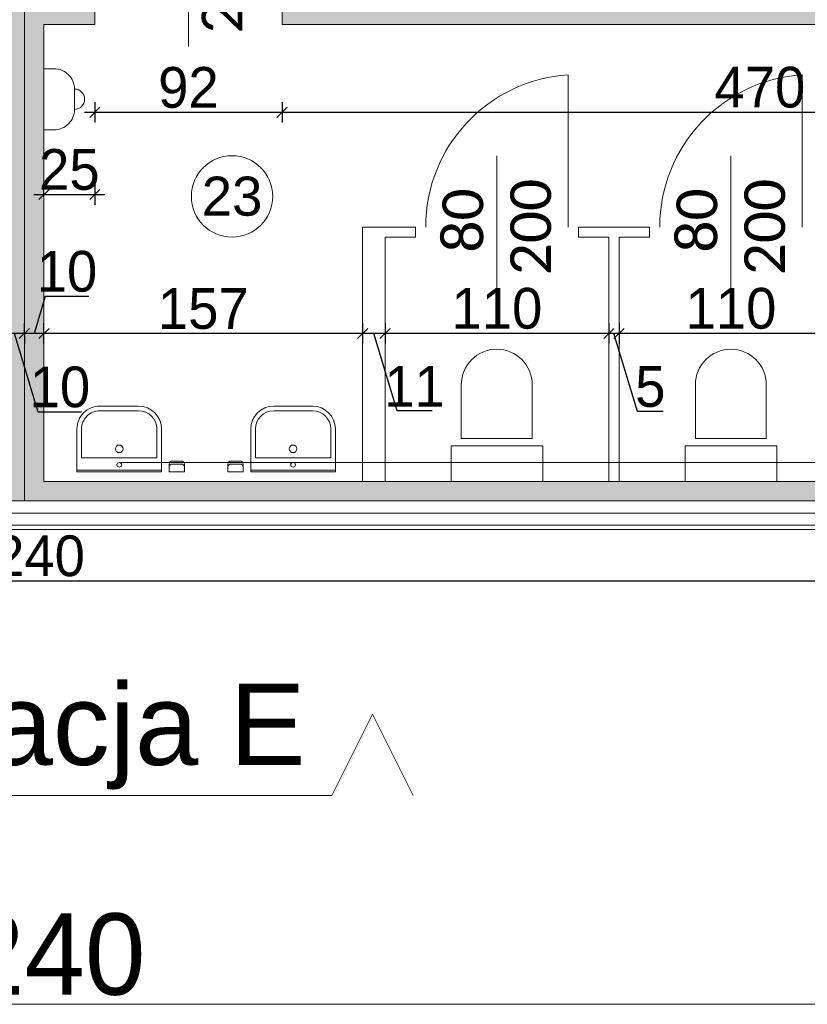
# Model space of a CAD drawing. Header units: millimetres. Extents: x 1962 to 3194, y -795 to -219.
# Tile 134 of 256: x 2521.63 to 2525.5, y -556.38 to -551.54. Entities that reach past the tile are written whole.
import ezdxf

# ---------------------------------------------------------------- set-up
doc = ezdxf.new("R2010")
doc.units = ezdxf.units.MM
doc.layers.get('0').update_dxf_attribs({"lineweight": 5})
doc.layers.get('Defpoints').update_dxf_attribs({"lineweight": 9})
for name, color, linetype, lineweight in [('A_hatch nawierzchnia', 253, 'Continuous', 9), ('A_obiekty kontenery', 152, 'Continuous', 9), ('A_obiekty kontenery elewacja', 62, 'Continuous', 9), ('A_obiekty kontenery izolacja', 213, 'BATTING', 9), ('A_obiekty kontenery opisy', 142, 'Continuous', 9), ('A_wymiary detale', 82, 'Continuous', 9), ('A_wyposażenie armatura sanitarna', 132, 'Continuous', 9), ('A_wyposażenie kanalizacja', 32, 'Continuous', 9), ('A_wyposażenie przegrody wew.', 143, 'Continuous', 9), ('A_wyposażenie stolarka', 16, 'Continuous', 9)]:
    doc.layers.add(name, color=color, linetype=linetype, lineweight=lineweight)
doc.styles.get("Standard").update_dxf_attribs({"font": 'arial.ttf'})
doc.styles.add('wymiary pzt', font='txt')
doc.linetypes.add('BATTING', pattern='A,0.00254,-2.54,[134,ltypeshp.shx,S=2.54,R=0,X=-2.54,Y=0],-5.08,[134,ltypeshp.shx,S=2.54,R=180,X=2.54,Y=0],-2.54', length=10.16254)
doc.dimstyles.new('wymiary detale', dxfattribs={"dimtxt": 0.2, "dimasz": 0.05, "dimexe": 0.05, "dimexo": 0, "dimgap": 0.02, "dimtad": 1, "dimdec": 0, "dimlfac": 100, "dimzin": 0, "dimtxsty": 'wymiary pzt', "dimblk": 'OBLIQUE', "dimcen": 0.1, "dimdle": 0.05, "dimadec": 1, "dimazin": 0, "dimtfac": 1, "dimtmove": 0, "dimatfit": 3, "dimfxl": 0, "dimarcsym": 0})

# ---------------------------------------------------------------- blocks, each defined once
blk = doc.blocks.new('zw$6F2B')
at = {"layer": 'A_wyposażenie armatura sanitarna'}
blk.add_lwpolyline([(0.1735, 0.21), (0.1735, 0.475, 1), (-0.175, 0.475), (-0.175, 0.21)], format="xyb", close=True, dxfattribs=at)
blk.add_lwpolyline([(-0.225, 0.175), (0.225, 0.175), (0.225, 0), (-0.225, 0)], close=True, dxfattribs=at)
blk = doc.blocks.new('zw$281D')
at = {"layer": 'A_wyposażenie armatura sanitarna'}
for p, q in [((-0.3203, -0.0375), (-0.3203, 0)), ((-0.3203, 0), (-0.2453, 0)), ((-0.2453, -0.0375), (-0.2453, 0)), ((0.2078, 0), (-0.2078, 0)), ((-0.2078, -0.21), (-0.2078, 0)), ((0.2078, -0.21), (0.2078, 0)), ((-0.3053, -0.0375), (-0.2603, -0.0375)), ((0.2078, -0.0075), (-0.2078, -0.0075)), ((-0.3053, -0.0525), (-0.2603, -0.0525)), ((0.1853, -0.0675), (-0.1853, -0.0675)), ((-0.1853, -0.21), (-0.1853, -0.0675)), ((0.1853, -0.21), (0.1853, -0.0675)), ((0.0953, -0.3), (-0.0953, -0.3)), ((0.0953, -0.3225), (-0.0953, -0.3225))]:
    blk.add_line(p, q, dxfattribs=at)
for centre, radius in [((0, -0.0338), 0.0112), ((0, -0.1125), 0.0188)]:
    blk.add_circle(centre, radius, dxfattribs=at)
for centre, radius, start, end in [((-0.3053, -0.0225), 0.015, 180, 270), ((-0.3053, -0.0375), 0.015, 180, 270), ((-0.2603, -0.0225), 0.015, 270, 0), ((-0.2603, -0.0375), 0.015, 270, 0), ((-0.0953, -0.21), 0.1125, 180, 270), ((-0.0953, -0.21), 0.09, 180, 270), ((0.0953, -0.21), 0.1125, 270, 0), ((0.0953, -0.21), 0.09, 270, 0)]:
    blk.add_arc(centre, radius, start, end, dxfattribs=at)
blk = doc.blocks.new('zw$F7BA')
at = {"layer": 'A_wyposażenie stolarka'}
blk.add_line((0.46, -0.3), (0.46, 0.3), dxfattribs=at)
at = {"layer": 'A_wyposażenie stolarka', "const_width": 0.01}
blk.add_lwpolyline([(0.06, 0), (0.06, 0.8)], dxfattribs=at)
at = {"layer": 'A_wyposażenie stolarka'}
for points in [[(0.06, -0.096), (0, -0.096), (0, 0), (0.06, 0)], [(0.92, -0.096), (0.86, -0.096), (0.86, 0), (0.92, 0)]]:
    blk.add_lwpolyline(points, close=True, dxfattribs=at)
blk.add_arc((0.06, 0), 0.8, 0, 90, dxfattribs=at)
at = {"layer": 'A_wyposażenie stolarka', "insert": (0.46, 0), "char_height": 0.2, "width": 0.488349, "attachment_point": 5, "rotation": 90, "style": 'wymiary pzt'}
blk.add_mtext('{\\fCalibri|b0|i0|c238|p34;\\W0.90929; }{\\fCalibri|b0|i0|c238|p34;80}\\P{\\fCalibri|b0|i0|c238|p34;200}', dxfattribs=at)
blk = doc.blocks.new('zw$7514')
at = {"layer": 'A_wyposażenie stolarka'}
for p, q in [((-0.05, 0), (-0.05, 0.7483)), ((-0.4, -0.35), (-0.4, 0.35))]:
    blk.add_line(p, q, dxfattribs=at)
blk.add_arc((0, 0), 0.75, 93.8226, 180, dxfattribs=at)
at = {"layer": 'A_wyposażenie stolarka', "insert": (-0.4, 0), "char_height": 0.2, "width": 0.488349, "attachment_point": 5, "rotation": 90, "style": 'wymiary pzt'}
blk.add_mtext('{\\fCalibri|b0|i0|c238|p34;\\W0.90929; }{\\fCalibri|b0|i0|c238|p34;80}\\P{\\fCalibri|b0|i0|c238|p34;200}', dxfattribs=at)
blk = doc.blocks.new('zw$184B')
at = {"layer": 'A_wyposażenie armatura sanitarna'}
blk.add_lwpolyline([(-0.05, -0.15), (0.05, -0.15, 0.414214), (0.15, -0.05), (0.15, 0), (-0.15, 0), (-0.15, -0.05, 0.414214)], format="xyb", close=True, dxfattribs=at)
blk.add_arc((0, -0.15), 0.05, 180, 0, dxfattribs=at)
blk = doc.blocks.new('_Oblique')
at = {"color": 0, "linetype": 'ByBlock', "lineweight": -2}
blk.add_line((-0.5, -0.5), (0.5, 0.5), dxfattribs=at)
blk = doc.blocks.new('*D1335')
at = {"layer": 'A_obiekty kontenery opisy', "color": 0, "lineweight": -2}
for p, q in [((-12.396, -29.332), (-12.396, -29.532)), ((0, -29.332), (0, -29.532)), ((0.1, -29.432), (-12.496, -29.432))]:
    blk.add_line(p, q, dxfattribs=at)
at = {"layer": 'Defpoints', "color": 0}
for p in [(-12.396, -27.098), (0, -27.098), (-12.396, -29.432)]:
    blk.add_point(p, dxfattribs=at)
at = {"layer": 'A_obiekty kontenery opisy', "color": 0, "lineweight": -2, "xscale": 0.1, "yscale": 0.1, "zscale": 0.1, "rotation": 180}
blk.add_blockref('_Oblique', (-12.396, -29.432), dxfattribs=at)
at = {"layer": 'A_obiekty kontenery opisy', "color": 0, "lineweight": -2, "xscale": 0.1, "yscale": 0.1, "zscale": 0.1}
blk.add_blockref('_Oblique', (0, -29.432), dxfattribs=at)
at = {"layer": 'A_obiekty kontenery opisy', "color": 0, "insert": (-6.198, -29.1879), "char_height": 0.4, "attachment_point": 5, "style": 'wymiary pzt'}
blk.add_mtext('1240', dxfattribs=at)
blk = doc.blocks.new('*D692')
at = {"layer": 'A_wymiary detale', "color": 0, "lineweight": -2}
for p, q in [((2515.4523, -554.2457), (2515.4523, -554.3457)), ((2527.8483, -554.2457), (2527.8483, -554.3457)), ((2515.4023, -554.2957), (2527.8983, -554.2957))]:
    blk.add_line(p, q, dxfattribs=at)
at = {"layer": 'Defpoints', "color": 0}
for p in [(2515.4523, -554.0426), (2527.8483, -554.0426), (2527.8483, -554.2957)]:
    blk.add_point(p, dxfattribs=at)
at = {"layer": 'A_wymiary detale', "color": 0, "lineweight": -2, "xscale": 0.05, "yscale": 0.05, "zscale": 0.05, "rotation": 180}
blk.add_blockref('_Oblique', (2515.4523, -554.2957), dxfattribs=at)
at = {"layer": 'A_wymiary detale', "color": 0, "lineweight": -2, "xscale": 0.05, "yscale": 0.05, "zscale": 0.05}
blk.add_blockref('_Oblique', (2527.8483, -554.2957), dxfattribs=at)
at = {"layer": 'A_wymiary detale', "color": 0, "insert": (2521.6503, -554.1737), "char_height": 0.2, "attachment_point": 5, "style": 'wymiary pzt'}
blk.add_mtext('1240', dxfattribs=at)
blk = doc.blocks.new('*D761')
at = {"layer": 'A_wymiary detale', "color": 0, "lineweight": -2}
for p, q in [((2524.5723, -553.0295), (2524.5723, -553.1295)), ((2525.6723, -553.0295), (2525.6723, -553.1295)), ((2525.7223, -553.0795), (2524.5223, -553.0795))]:
    blk.add_line(p, q, dxfattribs=at)
at = {"layer": 'Defpoints', "color": 0}
for p in [(2524.5723, -552.6066), (2525.6723, -552.6066), (2524.5723, -553.0795)]:
    blk.add_point(p, dxfattribs=at)
at = {"layer": 'A_wymiary detale', "color": 0, "lineweight": -2, "xscale": 0.05, "yscale": 0.05, "zscale": 0.05, "rotation": 180}
blk.add_blockref('_Oblique', (2524.5723, -553.0795), dxfattribs=at)
at = {"layer": 'A_wymiary detale', "color": 0, "lineweight": -2, "xscale": 0.05, "yscale": 0.05, "zscale": 0.05}
blk.add_blockref('_Oblique', (2525.6723, -553.0795), dxfattribs=at)
at = {"layer": 'A_wymiary detale', "color": 0, "insert": (2525.1223, -552.9574), "char_height": 0.2, "attachment_point": 5, "style": 'wymiary pzt'}
blk.add_mtext('110', dxfattribs=at)
blk = doc.blocks.new('*D762')
at = {"layer": 'A_wymiary detale', "color": 0, "lineweight": -2}
for p, q in [((2524.5223, -553.0295), (2524.5223, -553.1295)), ((2524.5723, -553.0295), (2524.5723, -553.1295)), ((2524.6223, -553.0795), (2524.4723, -553.0795)), ((2524.6622, -553.4626), (2524.5473, -553.0795)), ((2524.7895, -553.4626), (2524.6622, -553.4626))]:
    blk.add_line(p, q, dxfattribs=at)
at = {"layer": 'Defpoints', "color": 0}
for p in [(2524.5223, -552.6066), (2524.5723, -552.6066), (2524.5223, -553.0795)]:
    blk.add_point(p, dxfattribs=at)
at = {"layer": 'A_wymiary detale', "color": 0, "lineweight": -2, "xscale": 0.05, "yscale": 0.05, "zscale": 0.05, "rotation": 180}
blk.add_blockref('_Oblique', (2524.5223, -553.0795), dxfattribs=at)
at = {"layer": 'A_wymiary detale', "color": 0, "lineweight": -2, "xscale": 0.05, "yscale": 0.05, "zscale": 0.05}
blk.add_blockref('_Oblique', (2524.5723, -553.0795), dxfattribs=at)
at = {"layer": 'A_wymiary detale', "color": 0, "insert": (2524.7259, -553.3416), "char_height": 0.2, "attachment_point": 5, "style": 'wymiary pzt'}
blk.add_mtext('5', dxfattribs=at)
blk = doc.blocks.new('*D763')
at = {"layer": 'A_wymiary detale', "color": 0, "lineweight": -2}
for p, q in [((2523.4223, -553.0295), (2523.4223, -553.1295)), ((2524.5223, -553.0295), (2524.5223, -553.1295)), ((2524.5723, -553.0795), (2523.3723, -553.0795))]:
    blk.add_line(p, q, dxfattribs=at)
at = {"layer": 'Defpoints', "color": 0}
for p in [(2523.4223, -552.6066), (2524.5223, -552.6066), (2523.4223, -553.0795)]:
    blk.add_point(p, dxfattribs=at)
at = {"layer": 'A_wymiary detale', "color": 0, "lineweight": -2, "xscale": 0.05, "yscale": 0.05, "zscale": 0.05, "rotation": 180}
blk.add_blockref('_Oblique', (2523.4223, -553.0795), dxfattribs=at)
at = {"layer": 'A_wymiary detale', "color": 0, "lineweight": -2, "xscale": 0.05, "yscale": 0.05, "zscale": 0.05}
blk.add_blockref('_Oblique', (2524.5223, -553.0795), dxfattribs=at)
at = {"layer": 'A_wymiary detale', "color": 0, "insert": (2523.9723, -552.9574), "char_height": 0.2, "attachment_point": 5, "style": 'wymiary pzt'}
blk.add_mtext('110', dxfattribs=at)
blk = doc.blocks.new('*D764')
at = {"layer": 'A_wymiary detale', "color": 0, "lineweight": -2}
for p, q in [((2523.3123, -553.0295), (2523.3123, -553.1295)), ((2523.4223, -553.0295), (2523.4223, -553.1295)), ((2523.4723, -553.0795), (2523.2623, -553.0795)), ((2523.4813, -553.4595), (2523.3673, -553.0795)), ((2523.6536, -553.4595), (2523.4813, -553.4595))]:
    blk.add_line(p, q, dxfattribs=at)
at = {"layer": 'Defpoints', "color": 0}
for p in [(2523.3123, -552.5566), (2523.4223, -552.6066), (2523.3123, -553.0795)]:
    blk.add_point(p, dxfattribs=at)
at = {"layer": 'A_wymiary detale', "color": 0, "lineweight": -2, "xscale": 0.05, "yscale": 0.05, "zscale": 0.05, "rotation": 180}
blk.add_blockref('_Oblique', (2523.3123, -553.0795), dxfattribs=at)
at = {"layer": 'A_wymiary detale', "color": 0, "lineweight": -2, "xscale": 0.05, "yscale": 0.05, "zscale": 0.05}
blk.add_blockref('_Oblique', (2523.4223, -553.0795), dxfattribs=at)
at = {"layer": 'A_wymiary detale', "color": 0, "insert": (2523.5674, -553.3395), "char_height": 0.2, "attachment_point": 5, "style": 'wymiary pzt'}
blk.add_mtext('11', dxfattribs=at)
blk = doc.blocks.new('*D765')
at = {"layer": 'A_wymiary detale', "color": 0, "lineweight": -2}
for p, q in [((2521.7463, -553.1295), (2521.7463, -553.0295)), ((2523.3123, -553.0295), (2523.3123, -553.1295)), ((2523.3623, -553.0795), (2521.6963, -553.0795))]:
    blk.add_line(p, q, dxfattribs=at)
at = {"layer": 'Defpoints', "color": 0}
for p in [(2523.3123, -552.5566), (2521.7463, -553.0795), (2521.7463, -553.8066)]:
    blk.add_point(p, dxfattribs=at)
at = {"layer": 'A_wymiary detale', "color": 0, "lineweight": -2, "xscale": 0.05, "yscale": 0.05, "zscale": 0.05, "rotation": 180}
blk.add_blockref('_Oblique', (2521.7463, -553.0795), dxfattribs=at)
at = {"layer": 'A_wymiary detale', "color": 0, "lineweight": -2, "xscale": 0.05, "yscale": 0.05, "zscale": 0.05}
blk.add_blockref('_Oblique', (2523.3123, -553.0795), dxfattribs=at)
at = {"layer": 'A_wymiary detale', "color": 0, "insert": (2522.5293, -552.9585), "char_height": 0.2, "attachment_point": 5, "style": 'wymiary pzt'}
blk.add_mtext('157', dxfattribs=at)
blk = doc.blocks.new('*D766')
at = {"layer": 'A_wymiary detale', "color": 0, "lineweight": -2}
for p, q in [((2521.7529, -552.8974), (2521.6983, -553.0795)), ((2521.9663, -552.8974), (2521.7529, -552.8974)), ((2521.6503, -553.0795), (2521.6503, -553.0295)), ((2521.7463, -553.1295), (2521.7463, -553.0295)), ((2521.7963, -553.0795), (2521.6003, -553.0795))]:
    blk.add_line(p, q, dxfattribs=at)
at = {"layer": 'Defpoints', "color": 0}
for p in [(2521.6503, -553.0795), (2521.6503, -553.0795), (2521.7463, -553.8066)]:
    blk.add_point(p, dxfattribs=at)
at = {"layer": 'A_wymiary detale', "color": 0, "lineweight": -2, "xscale": 0.05, "yscale": 0.05, "zscale": 0.05, "rotation": 180}
blk.add_blockref('_Oblique', (2521.6503, -553.0795), dxfattribs=at)
at = {"layer": 'A_wymiary detale', "color": 0, "lineweight": -2, "xscale": 0.05, "yscale": 0.05, "zscale": 0.05}
blk.add_blockref('_Oblique', (2521.7463, -553.0795), dxfattribs=at)
at = {"layer": 'A_wymiary detale', "color": 0, "insert": (2521.8596, -552.7754), "char_height": 0.2, "attachment_point": 5, "style": 'wymiary pzt'}
blk.add_mtext('10', dxfattribs=at)
blk = doc.blocks.new('*D767')
at = {"layer": 'A_wymiary detale', "color": 0, "lineweight": -2}
for p, q in [((2521.7003, -553.0795), (2521.5043, -553.0795)), ((2521.5543, -553.0795), (2521.5543, -553.1295)), ((2521.7181, -553.4657), (2521.6023, -553.0795)), ((2521.6503, -553.0795), (2521.6503, -553.1295)), ((2521.9316, -553.4657), (2521.7181, -553.4657))]:
    blk.add_line(p, q, dxfattribs=at)
at = {"layer": 'Defpoints', "color": 0}
for p in [(2521.5543, -553.0795), (2521.5543, -553.0795), (2521.6503, -553.0795)]:
    blk.add_point(p, dxfattribs=at)
at = {"layer": 'A_wymiary detale', "color": 0, "lineweight": -2, "xscale": 0.05, "yscale": 0.05, "zscale": 0.05, "rotation": 180}
blk.add_blockref('_Oblique', (2521.5543, -553.0795), dxfattribs=at)
at = {"layer": 'A_wymiary detale', "color": 0, "lineweight": -2, "xscale": 0.05, "yscale": 0.05, "zscale": 0.05}
blk.add_blockref('_Oblique', (2521.6503, -553.0795), dxfattribs=at)
at = {"layer": 'A_wymiary detale', "color": 0, "insert": (2521.8249, -553.3436), "char_height": 0.2, "attachment_point": 5, "style": 'wymiary pzt'}
blk.add_mtext('10', dxfattribs=at)
blk = doc.blocks.new('*D829')
at = {"layer": 'A_wymiary detale', "color": 0, "lineweight": -2}
for p, q in [((2521.7463, -552.397), (2521.7463, -552.347)), ((2521.9963, -552.347), (2521.9963, -552.447)), ((2521.6963, -552.397), (2522.0463, -552.397))]:
    blk.add_line(p, q, dxfattribs=at)
at = {"layer": 'Defpoints', "color": 0}
for p in [(2521.9963, -551.5606), (2521.7463, -552.397), (2521.9963, -552.397)]:
    blk.add_point(p, dxfattribs=at)
at = {"layer": 'A_wymiary detale', "color": 0, "lineweight": -2, "xscale": 0.05, "yscale": 0.05, "zscale": 0.05, "rotation": 180}
blk.add_blockref('_Oblique', (2521.7463, -552.397), dxfattribs=at)
at = {"layer": 'A_wymiary detale', "color": 0, "lineweight": -2, "xscale": 0.05, "yscale": 0.05, "zscale": 0.05}
blk.add_blockref('_Oblique', (2521.9963, -552.397), dxfattribs=at)
at = {"layer": 'A_wymiary detale', "color": 0, "insert": (2521.8713, -552.2749), "char_height": 0.2, "attachment_point": 5, "style": 'wymiary pzt'}
blk.add_mtext('25', dxfattribs=at)
blk = doc.blocks.new('*D830')
at = {"layer": 'A_wymiary detale', "color": 0, "lineweight": -2}
for p, q in [((2521.9963, -551.9426), (2521.9963, -552.0426)), ((2522.9163, -551.9426), (2522.9163, -552.0426)), ((2521.9463, -551.9926), (2522.9663, -551.9926))]:
    blk.add_line(p, q, dxfattribs=at)
at = {"layer": 'Defpoints', "color": 0}
for p in [(2521.9963, -551.5606), (2522.9163, -551.5606), (2522.9163, -551.9926)]:
    blk.add_point(p, dxfattribs=at)
at = {"layer": 'A_wymiary detale', "color": 0, "lineweight": -2, "xscale": 0.05, "yscale": 0.05, "zscale": 0.05, "rotation": 180}
blk.add_blockref('_Oblique', (2521.9963, -551.9926), dxfattribs=at)
at = {"layer": 'A_wymiary detale', "color": 0, "lineweight": -2, "xscale": 0.05, "yscale": 0.05, "zscale": 0.05}
blk.add_blockref('_Oblique', (2522.9163, -551.9926), dxfattribs=at)
at = {"layer": 'A_wymiary detale', "color": 0, "insert": (2522.4563, -551.8716), "char_height": 0.2, "attachment_point": 5, "style": 'wymiary pzt'}
blk.add_mtext('92', dxfattribs=at)
blk = doc.blocks.new('*D831')
at = {"layer": 'A_wymiary detale', "color": 0, "lineweight": -2}
for p, q in [((2522.9163, -551.9426), (2522.9163, -552.0426)), ((2527.6123, -551.9426), (2527.6123, -552.0426)), ((2522.8663, -551.9926), (2527.6623, -551.9926))]:
    blk.add_line(p, q, dxfattribs=at)
at = {"layer": 'Defpoints', "color": 0}
for p in [(2522.9163, -551.5606), (2527.6123, -551.5606), (2527.6123, -551.9926)]:
    blk.add_point(p, dxfattribs=at)
at = {"layer": 'A_wymiary detale', "color": 0, "lineweight": -2, "xscale": 0.05, "yscale": 0.05, "zscale": 0.05, "rotation": 180}
blk.add_blockref('_Oblique', (2522.9163, -551.9926), dxfattribs=at)
at = {"layer": 'A_wymiary detale', "color": 0, "lineweight": -2, "xscale": 0.05, "yscale": 0.05, "zscale": 0.05}
blk.add_blockref('_Oblique', (2527.6123, -551.9926), dxfattribs=at)
at = {"layer": 'A_wymiary detale', "color": 0, "insert": (2525.2643, -551.8706), "char_height": 0.2, "attachment_point": 5, "style": 'wymiary pzt'}
blk.add_mtext('470', dxfattribs=at)
blk = doc.blocks.new('zw$EC30')
at = {"layer": 'A_hatch nawierzchnia'}
h = blk.add_hatch(color=256, dxfattribs=at)
h.dxf.hatch_style = 1
h.paths.add_polyline_path([(-12.256, -26.958), (-6.198, -26.958), (-6.198, -24.52), (-6.544, -24.52), (-6.544, -24.616), (-6.294, -24.616), (-6.294, -26.862), (-12.16, -26.862), (-12.16, -25.754), (-12.256, -25.754)])
h = blk.add_hatch(color=256, dxfattribs=at)
h.dxf.hatch_style = 1
h.paths.add_polyline_path([(-4.932, -24.52), (-4.932, -24.616), (-0.236, -24.616), (-0.236, -25.174), (-0.188, -25.174), (-0.14, -25.174), (-0.14, -24.52)])
h.paths.add_polyline_path([(-0.14, -26.958), (-0.14, -25.754), (-0.188, -25.754), (-0.236, -25.754), (-0.236, -26.862), (-6.102, -26.862), (-6.102, -24.616), (-5.852, -24.616), (-5.852, -24.52), (-6.198, -24.52), (-6.198, -26.958)])
at = {"layer": 'A_obiekty kontenery'}
for p, q in [((-5.852, -24.424), (-5.852, -24.616)), ((-4.932, -24.424), (-4.932, -24.616))]:
    blk.add_line(p, q, dxfattribs=at)
for points in [[(-7.464, -24.52), (-12.256, -24.52), (-12.256, -26.958), (-6.198, -26.958), (-6.198, -24.52), (-6.544, -24.52)], [(-5.852, -24.52), (-6.198, -24.52), (-6.198, -26.958), (-0.14, -26.958), (-0.14, -24.52), (-4.932, -24.52)], [(-5.852, -24.616), (-6.102, -24.616), (-6.102, -26.862), (-0.236, -26.862), (-0.236, -24.616), (-4.932, -24.616)]]:
    blk.add_lwpolyline(points, dxfattribs=at)
at = {"layer": 'A_obiekty kontenery elewacja'}
for points in [[(-12.256, -25.754), (-12.396, -25.754), (-12.396, -27.098), (0, -27.098), (0, -25.754), (-0.14, -25.754)], [(-12.256, -25.774), (-12.376, -25.774), (-12.376, -27.078), (-0.02, -27.078), (-0.02, -25.774), (-0.14, -25.774)]]:
    blk.add_lwpolyline(points, dxfattribs=at)
at = {"layer": 'A_obiekty kontenery izolacja', "ltscale": 0.01}
blk.add_lwpolyline([(-12.316, -26.8246), (-12.316, -27.018), (-0.08, -27.018), (-0.08, -26.8246)], dxfattribs=at)
at = {"layer": 'A_obiekty kontenery opisy'}
blk.add_lwpolyline([(-8.1081, -28.4061), (-7.9081, -28.0061), (-7.7081, -28.4061), (-4.6879, -28.4061), (-4.4879, -28.0061), (-4.2879, -28.4061)], dxfattribs=at)
at = {"layer": 'A_wyposażenie kanalizacja'}
blk.add_lwpolyline([(-5.7319, -26.7696), (-0.135, -26.7696)], dxfattribs=at)
at = {"layer": 'A_wyposażenie przegrody wew.'}
for p, q in [((-4.536, -26.862), (-4.536, -25.612)), ((-4.276, -25.612), (-4.536, -25.612)), ((-4.276, -25.662), (-4.276, -25.612)), ((-3.126, -25.612), (-3.476, -25.612)), ((-3.476, -25.662), (-3.476, -25.612)), ((-3.126, -25.662), (-3.126, -25.612)), ((-4.426, -26.862), (-4.426, -25.662)), ((-4.276, -25.662), (-4.426, -25.662)), ((-3.326, -25.662), (-3.476, -25.662)), ((-3.326, -26.862), (-3.326, -25.662)), ((-3.276, -26.862), (-3.276, -25.662)), ((-3.126, -25.662), (-3.276, -25.662))]:
    blk.add_line(p, q, dxfattribs=at)
at = {"layer": 'A_wyposażenie armatura sanitarna'}
for name, p, rotation in [('zw$184B', (-6.102, -24.9841), 90), ('zw$6F2B', (-3.876, -26.862), 360), ('zw$6F2B', (-2.726, -26.862), 360), ('zw$281D', (-5.7319, -26.8146), 180)]:
    blk.add_blockref(name, p, dxfattribs=dict(at, rotation=rotation))
at = {"layer": 'A_wyposażenie armatura sanitarna', "xscale": -1, "rotation": 180}
blk.add_blockref('zw$281D', (-4.8778, -26.8146), dxfattribs=at)
at = {"layer": 'A_wyposażenie stolarka'}
for name, p in [('zw$F7BA', (-5.852, -24.424)), ('zw$7514', (-3.476, -25.612)), ('zw$7514', (-2.326, -25.612))]:
    blk.add_blockref(name, p, dxfattribs=at)
at = {"layer": 'A_obiekty kontenery opisy', "insert": (-6.198, -28.1162), "char_height": 0.4, "width": 5.866, "attachment_point": 5}
blk.add_mtext('Elewacja E', dxfattribs=at)
at = {"layer": 'A_obiekty kontenery opisy'}
dim = blk.add_aligned_dim(p1=(0, -27.098), p2=(-12.396, -27.098), distance=2.334, dimstyle='wymiary detale', override={"dimscale": 2, "dimblk": 'Oblique'}, dxfattribs=at)
dim.commit()
dim.dimension.update_dxf_attribs({"geometry": '*D1335', "text_midpoint": (-6.198, -29.1879)})

msp = doc.modelspace()

# ---------------------------------------------------------------- linework, layer by layer
at = {"layer": 'A_wymiary detale'}
msp.add_circle((2522.6708, -552.4063), 0.2, dxfattribs=at)

# ---------------------------------------------------------------- block references
msp.add_blockref('zw$EC30', (2527.8483, -526.9446))

# ---------------------------------------------------------------- texts
at = {"layer": 'A_wymiary detale', "insert": (2522.6708, -552.4063), "char_height": 0.192, "width": 0.43823, "attachment_point": 5}
msp.add_mtext('23', dxfattribs=at)

# ---------------------------------------------------------------- dimensions: what is measured, and where the dimension line sits
at = {"layer": 'A_wymiary detale'}
for base, p1, p2, picture, middle in [((2521.9963, -552.397), (2521.7463, -552.397), (2521.9963, -551.5606), '*D829', (2521.8713, -552.2749)), ((2522.9163, -551.9926), (2521.9963, -551.5606), (2522.9163, -551.5606), '*D830', (2522.4563, -551.8716)), ((2527.6123, -551.9926), (2522.9163, -551.5606), (2527.6123, -551.5606), '*D831', (2525.2643, -551.8706))]:
    dim = msp.add_linear_dim(base=base, p1=p1, p2=p2, dimstyle='wymiary detale', override={"dimtmove": 1}, dxfattribs=at)
    dim.commit()
    dim.dimension.update_dxf_attribs({"geometry": picture, "text_midpoint": middle})
for base, p1, p2, picture, middle in [((2521.7463, -553.0795), (2523.3123, -552.5566), (2521.7463, -553.8066), '*D765', (2522.5293, -552.9585)), ((2523.3123, -553.0795), (2523.4223, -552.6066), (2523.3123, -552.5566), '*D764', (2523.5013, -553.3395)), ((2523.4223, -553.0795), (2524.5223, -552.6066), (2523.4223, -552.6066), '*D763', (2523.9723, -552.9574)), ((2524.5223, -553.0795), (2524.5723, -552.6066), (2524.5223, -552.6066), '*D762', (2524.6822, -553.3416)), ((2524.5723, -553.0795), (2525.6723, -552.6066), (2524.5723, -552.6066), '*D761', (2525.1223, -552.9574)), ((2521.6503, -553.0795), (2521.7463, -553.8066), (2521.6503, -553.0795), '*D766', (2521.7729, -552.7754)), ((2521.5543, -553.0795), (2521.6503, -553.0795), (2521.5543, -553.0795), '*D767', (2521.7381, -553.3436))]:
    dim = msp.add_linear_dim(base=base, p1=p1, p2=p2, angle=180, dimstyle='wymiary detale', override={"dimtmove": 1}, dxfattribs=at)
    dim.commit()
    dim.dimension.update_dxf_attribs({"geometry": picture, "text_midpoint": middle})
dim = msp.add_aligned_dim(p1=(2515.4523, -554.0426), p2=(2527.8483, -554.0426), distance=-0.2531, dimstyle='wymiary detale', dxfattribs=at)
dim.commit()
dim.dimension.update_dxf_attribs({"geometry": '*D692', "text_midpoint": (2521.6503, -554.1737)})

doc.saveas('drawing.dxf')
